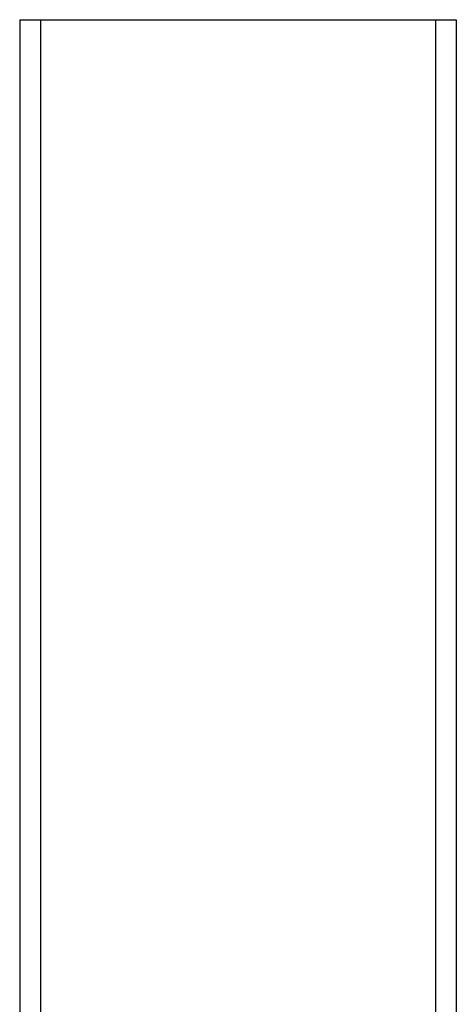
# Model space of a CAD drawing. Header units: inches. Extents: x 7.3 to 43.3, y -43.5 to -20.4.
# Tile 4 of 136: x 9.955 to 10.374, y -34.962 to -34.019. Entities that reach past the tile are written whole.
import ezdxf

# ---------------------------------------------------------------- set-up
doc = ezdxf.new("R2010")
doc.units = ezdxf.units.IN
doc.header["$LTSCALE"] = 0.5
doc.header["$MEASUREMENT"] = 0
doc.linetypes.add('HIDDEN', pattern=[0.225, 0.15, -0.075])
doc.layers.add('PUN-M-S2', color=1, linetype='Continuous')

msp = doc.modelspace()

# ---------------------------------------------------------------- linework, layer by layer
at = {"layer": 'PUN-M-S2', "linetype": 'Continuous', "lineweight": 25}
for p, q in [((9.95467, -34.01867), (9.97467, -34.01867)), ((9.95467, -34.01867), (9.95467, -36.51867)), ((9.97467, -34.01867), (10.35357, -34.01867)), ((9.97467, -34.01867), (9.97467, -36.71867)), ((10.35357, -34.01867), (10.35357, -36.71867)), ((10.35357, -34.01867), (10.37357, -34.01867)), ((10.37357, -34.01867), (10.37357, -36.51178))]:
    msp.add_line(p, q, dxfattribs=at)
at = {"layer": 'PUN-M-S2', "linetype": 'HIDDEN', "lineweight": 18}
for p, q in [((9.97467, -34.01867), (9.97467, -36.71867)), ((10.35357, -34.01867), (10.35357, -36.71867))]:
    msp.add_line(p, q, dxfattribs=at)

doc.saveas('drawing.dxf')
